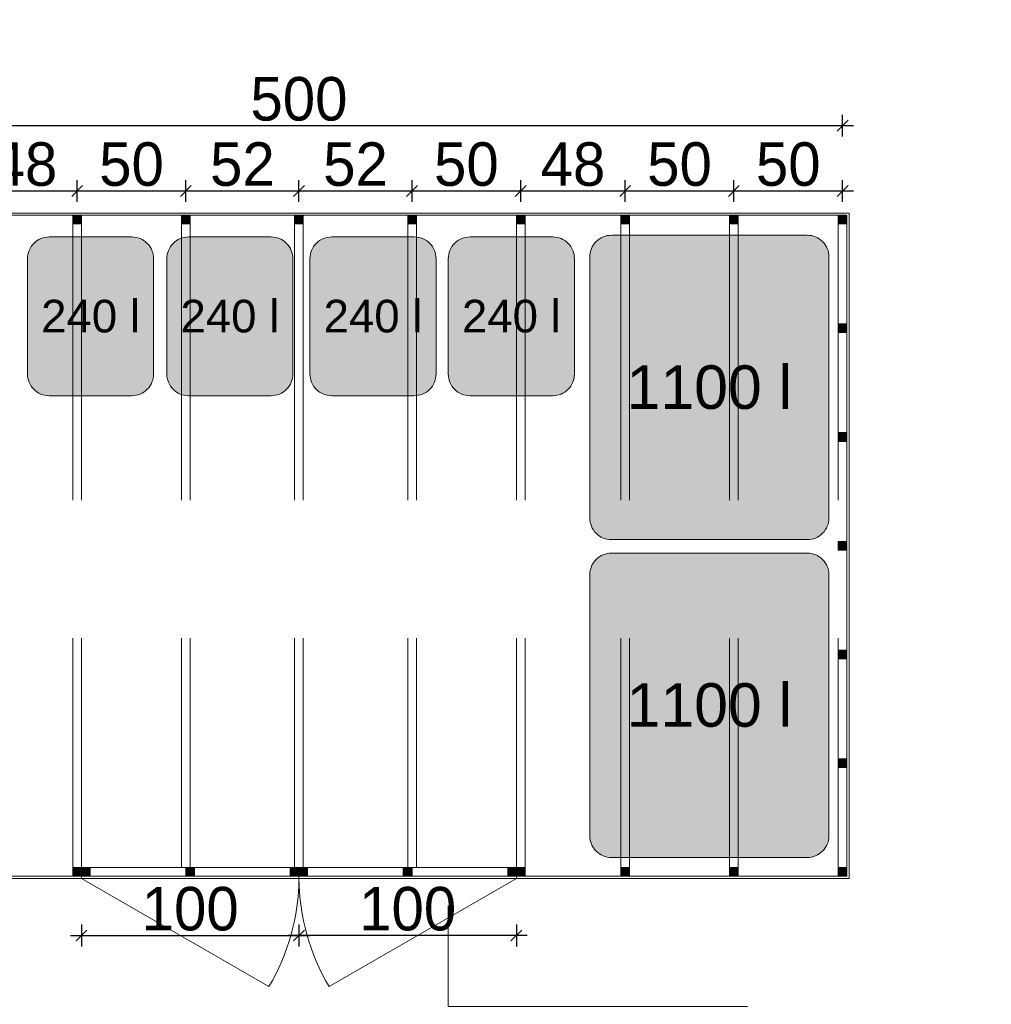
# Model space of a CAD drawing. Header units: millimetres. Extents: x 1962 to 3194, y -795 to -219.
# Tile 234 of 256: x 2738.73 to 2743.2, y -472.88 to -468.35. Entities that reach past the tile are written whole.
import ezdxf

# ---------------------------------------------------------------- set-up
doc = ezdxf.new("R2010")
doc.units = ezdxf.units.MM
doc.linetypes.add('HIDDEN', pattern=[9.524999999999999, 6.35, -3.175])
doc.linetypes.add('L_0_45', pattern=[0.5, 0.25, -0.25])
doc.layers.get('0').update_dxf_attribs({"lineweight": 5})
doc.layers.get('Defpoints').update_dxf_attribs({"lineweight": 9})
for name, color, linetype, lineweight in [('A_hidden', 137, 'HIDDEN', 9), ('A_strefy oddziaływania obiektów', 71, 'L_0_45', 9), ('A_wiata MGO', 197, 'Continuous', 9), ('A_widok', 142, 'Continuous', 9), ('A_wymiary detale', 82, 'Continuous', 9), ('A_wymiary kasetony elewacyjne', 64, 'Continuous', 9)]:
    doc.layers.add(name, color=color, linetype=linetype, lineweight=lineweight)
doc.styles.add('wymiary pzt', font='txt')
doc.dimstyles.new('wymiary detale', dxfattribs={"dimtxt": 0.2, "dimasz": 0.05, "dimexe": 0.05, "dimexo": 0, "dimgap": 0.02, "dimtad": 1, "dimdec": 0, "dimlfac": 100, "dimzin": 0, "dimtxsty": 'wymiary pzt', "dimblk": 'OBLIQUE', "dimcen": 0.1, "dimdle": 0.05, "dimadec": 1, "dimazin": 0, "dimtfac": 1, "dimtmove": 0, "dimatfit": 3, "dimfxl": 0, "dimarcsym": 0})

# ---------------------------------------------------------------- blocks, each defined once
blk = doc.blocks.new('zw$EA68')
at = {"layer": 'A_wiata MGO'}
h = blk.add_hatch(color=256, dxfattribs=at)
h.dxf.hatch_style = 1
h.paths.add_polyline_path([(-2.710960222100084, 1.284949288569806), (-2.747218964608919, 1.301840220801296), (-2.764109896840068, 1.265581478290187), (-2.727851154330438, 1.248690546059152)])
h = blk.add_hatch(color=255, dxfattribs=at)
h.dxf.hatch_style = 2
edge = h.paths.add_edge_path()
edge.add_line((-2.613458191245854, 1.148059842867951), (-1.525695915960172, 0.641331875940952))
edge.add_ellipse((-1.567923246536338, 0.5506850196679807), major_axis=(0.09064685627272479, -0.04222733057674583), ratio=1, start_angle=-1.0642793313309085e-09, end_angle=90.00000000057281, ccw=False)
edge.add_line((-1.47727639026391, 0.5084576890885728), (-1.857322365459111, -0.3073640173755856))
edge.add_ellipse((-1.947969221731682, -0.2651366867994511), major_axis=(0.09064685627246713, -0.04222733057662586), ratio=1, start_angle=-90.00000000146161, end_angle=5.177867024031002e-10, ccw=False)
edge.add_line((-1.990196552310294, -0.3557835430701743), (-3.077958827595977, 0.150944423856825))
edge.add_ellipse((-3.035731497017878, 0.2415912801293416), major_axis=(0.09064685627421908, -0.04222733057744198), ratio=1, start_angle=180.0000000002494, end_angle=269.9999999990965, ccw=False)
edge.add_line((-3.126378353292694, 0.2838186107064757), (-2.746332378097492, 1.099640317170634))
edge.add_ellipse((-2.655685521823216, 1.057412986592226), major_axis=(0.09064685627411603, -0.04222733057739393), ratio=1, start_angle=90.00000000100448, end_angle=179.9999999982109, ccw=False)
h = blk.add_hatch(color=256, dxfattribs=at)
h.dxf.hatch_style = 1
h.paths.add_polyline_path([(-2.257725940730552, 1.07381263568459), (-2.293984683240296, 1.090703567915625), (-2.310875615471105, 1.054444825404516), (-2.27461687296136, 1.037553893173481)])
h = blk.add_hatch(color=256, dxfattribs=at)
h.dxf.hatch_style = 1
h.paths.add_polyline_path([(-1.804491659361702, 0.862675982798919), (-1.840750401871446, 0.879566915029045), (-1.857641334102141, 0.8433081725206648), (-1.821382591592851, 0.8264172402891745)])
h = blk.add_hatch(color=256, dxfattribs=at)
h.dxf.hatch_style = 1
h.paths.add_polyline_path([(-2.975246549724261, 0.812347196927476), (-2.958355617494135, 0.848605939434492), (-2.922096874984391, 0.8317150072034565), (-2.938987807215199, 0.7954562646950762)])
h = blk.add_hatch(color=256, dxfattribs=at)
h.dxf.hatch_style = 1
h.paths.add_polyline_path([(-1.351257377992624, 0.6515393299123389), (-1.387516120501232, 0.6684302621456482), (-1.404407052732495, 0.6321715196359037), (-1.36814831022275, 0.6152805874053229)])
h = blk.add_hatch(color=255, dxfattribs=at)
h.dxf.hatch_style = 2
edge = h.paths.add_edge_path()
edge.add_line((-1.288491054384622, 0.5308313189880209), (-0.2007287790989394, 0.02410335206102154))
edge.add_ellipse((-0.2429561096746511, -0.06654350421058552), major_axis=(0.09064685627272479, -0.04222733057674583), ratio=1, start_angle=-1.7292904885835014e-09, end_angle=90.0000000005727, ccw=False)
edge.add_line((-0.1523092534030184, -0.1087708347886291), (-0.5323552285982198, -0.9245925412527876))
edge.add_ellipse((-0.6230020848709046, -0.8823652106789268), major_axis=(0.09064685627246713, -0.04222733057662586), ratio=1, start_angle=-90.00000000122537, end_angle=1.8912942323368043e-09, ccw=False)
edge.add_line((-0.6652294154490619, -0.97301206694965), (-1.752991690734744, -0.4662841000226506))
edge.add_ellipse((-1.710764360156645, -0.3756372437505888), major_axis=(0.09064685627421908, -0.04222733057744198), ratio=1, start_angle=180.0000000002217, end_angle=269.99999999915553, ccw=False)
edge.add_line((-1.801411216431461, -0.3334099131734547), (-1.42136524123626, 0.4824117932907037))
edge.add_ellipse((-1.330718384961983, 0.4401844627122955), major_axis=(0.09064685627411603, -0.04222733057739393), ratio=1, start_angle=90.00000000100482, end_angle=179.9999999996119, ccw=False)
h = blk.add_hatch(color=256, dxfattribs=at)
h.dxf.hatch_style = 1
h.paths.add_polyline_path([(-0.8980230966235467, 0.4404026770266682), (-0.9342818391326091, 0.4572936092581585), (-0.9511727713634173, 0.4210348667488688), (-0.9149140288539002, 0.4041439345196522)])
h = blk.add_hatch(color=256, dxfattribs=at)
h.dxf.hatch_style = 1
h.paths.add_polyline_path([(-3.186383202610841, 0.3591129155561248), (-3.169492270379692, 0.395371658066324), (-3.133233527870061, 0.3784807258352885), (-3.150124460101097, 0.3422219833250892)])
h = blk.add_hatch(color=256, dxfattribs=at)
h.dxf.hatch_style = 1
h.paths.add_polyline_path([(-0.4447888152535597, 0.2292660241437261), (-0.4810475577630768, 0.2461569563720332), (-0.4979384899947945, 0.2098982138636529), (-0.4616797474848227, 0.1930072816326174)])
h = blk.add_hatch(color=256, dxfattribs=at)
h.dxf.hatch_style = 1
h.paths.add_polyline_path([(-0.04470420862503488, -0.001238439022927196), (-0.02781327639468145, 0.03502030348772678), (0.008445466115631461, 0.01812937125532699), (-0.008445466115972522, -0.018129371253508)])
h = blk.add_hatch(color=256, dxfattribs=at)
h.dxf.hatch_style = 1
h.paths.add_polyline_path([(-3.37222568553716, -0.0398239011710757), (-3.38911661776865, -0.07608264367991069), (-3.352857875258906, -0.09297357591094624), (-3.335966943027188, -0.05671483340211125)])
h = blk.add_hatch(color=256, dxfattribs=at)
h.dxf.hatch_style = 1
h.paths.add_polyline_path([(-3.406007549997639, -0.1123413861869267), (-3.389116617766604, -0.0760826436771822), (-3.352857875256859, -0.09297357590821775), (-3.369748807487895, -0.1292323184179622)])
h = blk.add_hatch(color=256, dxfattribs=at)
h.dxf.hatch_style = 1
h.paths.add_polyline_path([(-0.2558408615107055, -0.454472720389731), (-0.2389499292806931, -0.4182139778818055), (-0.202691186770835, -0.435104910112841), (-0.2195821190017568, -0.4713636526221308)])
h = blk.add_hatch(color=256, dxfattribs=at)
h.dxf.hatch_style = 1
h.paths.add_polyline_path([(-3.608698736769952, -0.5474462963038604), (-3.591807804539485, -0.511187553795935), (-3.555549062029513, -0.5280784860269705), (-3.572439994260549, -0.5643372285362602)])
h = blk.add_hatch(color=255, dxfattribs=at)
h.dxf.hatch_style = 2
edge = h.paths.add_edge_path()
edge.add_line((-1.475927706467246, -1.202539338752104), (-1.315463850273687, -0.8580812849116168))
edge.add_ellipse((-1.224816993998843, -0.9003086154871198), major_axis=(0.04222733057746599, 0.0906468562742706), ratio=1, start_angle=-2.02817318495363e-10, end_angle=90.00000000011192, ccw=False)
edge.add_line((-1.18258966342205, -0.8096617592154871), (-0.7021613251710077, -1.033466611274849))
edge.add_ellipse((-0.7443886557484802, -1.124113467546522), major_axis=(0.04222733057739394, 0.09064685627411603), ratio=1, start_angle=269.9999999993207, end_angle=359.99999999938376, ccw=False)
edge.add_line((-0.6537417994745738, -1.16634079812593), (-0.8142056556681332, -1.510798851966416))
edge.add_ellipse((-0.9048525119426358, -1.46857152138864), major_axis=(0.04222733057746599, 0.0906468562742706), ratio=1, start_angle=180.0000000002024, end_angle=270.00000000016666, ccw=False)
edge.add_line((-0.9470798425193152, -1.559218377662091), (-1.427508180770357, -1.335413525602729))
edge.add_ellipse((-1.385280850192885, -1.244766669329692), major_axis=(0.04222733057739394, 0.09064685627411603), ratio=1, start_angle=89.99999999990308, end_angle=179.9999999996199, ccw=False)
h = blk.add_hatch(color=256, dxfattribs=at)
h.dxf.hatch_style = 1
h.paths.add_polyline_path([(-0.4669775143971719, -0.9077070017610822), (-0.4500865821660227, -0.871448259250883), (-0.4138278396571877, -0.8883391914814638), (-0.4307187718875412, -0.9245979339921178)])
h = blk.add_hatch(color=256, dxfattribs=at)
h.dxf.hatch_style = 1
h.paths.add_polyline_path([(-3.811389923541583, -0.9825512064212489), (-3.794498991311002, -0.9462924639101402), (-3.758240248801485, -0.9631833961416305), (-3.775131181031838, -0.9994421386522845)])
h = blk.add_hatch(color=256, dxfattribs=at)
h.dxf.hatch_style = 1
h.paths.add_polyline_path([(-3.811347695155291, -0.9824605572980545), (-3.79445676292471, -0.9462018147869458), (-3.758198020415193, -0.9630927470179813), (-3.775088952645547, -0.99935148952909)])
h = blk.add_hatch(color=256, dxfattribs=at)
h.dxf.hatch_style = 1
h.paths.add_polyline_path([(-3.811347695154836, -0.9824605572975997), (-3.828238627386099, -1.01871929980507), (-3.791979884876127, -1.035610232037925), (-3.775088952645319, -0.9993514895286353)])
h = blk.add_hatch(color=256, dxfattribs=at)
h.dxf.hatch_style = 1
h.paths.add_polyline_path([(-0.6697109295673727, -1.342902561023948), (-0.6528199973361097, -1.306643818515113), (-0.6165612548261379, -1.323534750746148), (-0.6334521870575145, -1.359793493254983)])
h = blk.add_hatch(color=255, dxfattribs=at)
h.dxf.hatch_style = 2
edge = h.paths.add_edge_path()
edge.add_line((-1.744611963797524, -1.779307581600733), (-1.584148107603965, -1.434849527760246))
edge.add_ellipse((-1.493501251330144, -1.477076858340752), major_axis=(0.04222733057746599, 0.0906468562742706), ratio=1, start_angle=5.405240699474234e-10, end_angle=89.99999999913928, ccw=False)
edge.add_line((-1.451273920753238, -1.386430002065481), (-0.9708455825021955, -1.610234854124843))
edge.add_ellipse((-1.013072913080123, -1.700881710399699), major_axis=(0.04222733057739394, 0.09064685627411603), ratio=1, start_angle=270.0000000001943, end_angle=359.99999999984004, ccw=False)
edge.add_line((-0.9224260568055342, -1.743109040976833), (-1.082889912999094, -2.08756709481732))
edge.add_ellipse((-1.173536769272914, -2.045339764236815), major_axis=(0.04222733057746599, 0.0906468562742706), ratio=1, start_angle=180.0000000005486, end_angle=269.99999999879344, ccw=False)
edge.add_line((-1.215764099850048, -2.135986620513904), (-1.69619243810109, -1.912181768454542))
edge.add_ellipse((-1.653965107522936, -1.821534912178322), major_axis=(0.04222733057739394, 0.09064685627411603), ratio=1, start_angle=90.00000000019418, end_angle=179.999999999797, ccw=False)
h = blk.add_hatch(color=256, dxfattribs=at)
h.dxf.hatch_style = 1
h.paths.add_polyline_path([(-4.014038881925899, -1.417565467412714), (-4.030929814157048, -1.453824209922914), (-3.994671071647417, -1.470715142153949), (-3.977780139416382, -1.43445639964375)])
h = blk.add_hatch(color=256, dxfattribs=at)
h.dxf.hatch_style = 1
h.paths.add_polyline_path([(-0.8808475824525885, -1.796136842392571), (-0.8639566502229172, -1.759878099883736), (-0.8276979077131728, -1.776769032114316), (-0.8445888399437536, -1.81302777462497)])
h = blk.add_hatch(color=256, dxfattribs=at)
h.dxf.hatch_style = 1
h.paths.add_polyline_path([(-4.216730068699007, -1.852670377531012), (-4.233621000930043, -1.888929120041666), (-4.197362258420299, -1.905820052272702), (-4.180471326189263, -1.869561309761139)])
h = blk.add_hatch(color=256, dxfattribs=at)
h.dxf.hatch_style = 1
h.paths.add_polyline_path([(-4.250511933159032, -1.925187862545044), (-4.233621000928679, -1.888929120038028), (-4.197362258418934, -1.905820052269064), (-4.214253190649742, -1.942078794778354)])
h = blk.add_hatch(color=255, dxfattribs=at)
h.dxf.hatch_style = 2
edge = h.paths.add_edge_path()
edge.add_line((-2.022544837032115, -2.375929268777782), (-1.862080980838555, -2.031471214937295))
edge.add_ellipse((-1.771434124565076, -2.073698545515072), major_axis=(0.04222733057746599, 0.0906468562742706), ratio=1, start_angle=5.995275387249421e-10, end_angle=89.99999999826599, ccw=False)
edge.add_line((-1.729206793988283, -1.983051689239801), (-1.24877845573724, -2.206856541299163))
edge.add_ellipse((-1.291005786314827, -2.297503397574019), major_axis=(0.04222733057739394, 0.09064685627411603), ratio=1, start_angle=-89.99999999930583, end_angle=7.611333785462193e-11, ccw=False)
edge.add_line((-1.200358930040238, -2.339730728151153), (-1.360822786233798, -2.68418878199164))
edge.add_ellipse((-1.451469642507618, -2.641961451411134), major_axis=(0.04222733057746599, 0.0906468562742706), ratio=1, start_angle=180.0000000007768, end_angle=269.99999999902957, ccw=False)
edge.add_line((-1.49369697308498, -2.732608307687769), (-1.974125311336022, -2.508803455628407))
edge.add_ellipse((-1.931897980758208, -2.418156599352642), major_axis=(0.04222733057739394, 0.09064685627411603), ratio=1, start_angle=89.99999999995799, end_angle=180.0000000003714, ccw=False)
h = blk.add_hatch(color=256, dxfattribs=at)
h.dxf.hatch_style = 1
h.paths.add_polyline_path([(-1.100387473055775, -2.26740984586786), (-1.083496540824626, -2.231151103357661), (-1.047237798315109, -2.248042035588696), (-1.064128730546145, -2.284300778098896)])
h = blk.add_hatch(color=255, dxfattribs=at)
h.dxf.hatch_style = 2
edge = h.paths.add_edge_path()
edge.add_line((-2.293050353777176, -2.956607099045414), (-2.132586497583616, -2.612149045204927))
edge.add_ellipse((-2.041939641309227, -2.654376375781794), major_axis=(0.04222733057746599, 0.0906468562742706), ratio=1, start_angle=-4.177991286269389e-11, end_angle=89.99999999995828, ccw=False)
edge.add_line((-1.999712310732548, -2.563729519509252), (-1.519283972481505, -2.787534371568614))
edge.add_ellipse((-1.561511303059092, -2.878181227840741), major_axis=(0.04222733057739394, 0.09064685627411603), ratio=1, start_angle=270.00000000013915, end_angle=359.9999999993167, ccw=False)
edge.add_line((-1.470864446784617, -2.920408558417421), (-1.631328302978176, -3.264866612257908))
edge.add_ellipse((-1.721975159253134, -3.22263928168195), major_axis=(0.04222733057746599, 0.0906468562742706), ratio=1, start_angle=180.0000000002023, end_angle=269.9999999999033, ccw=False)
edge.add_line((-1.764202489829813, -3.313286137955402), (-2.244630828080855, -3.089481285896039))
edge.add_ellipse((-2.202403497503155, -2.998834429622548), major_axis=(0.04222733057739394, 0.09064685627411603), ratio=1, start_angle=90.0000000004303, end_angle=179.999999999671, ccw=False)
h = blk.add_hatch(color=256, dxfattribs=at)
h.dxf.hatch_style = 1
h.paths.add_polyline_path([(-1.319969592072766, -2.738773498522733), (-1.303078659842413, -2.702514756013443), (-1.266819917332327, -2.719405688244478), (-1.283710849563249, -2.755664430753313)])
h = blk.add_hatch(color=256, dxfattribs=at)
h.dxf.hatch_style = 1
h.paths.add_polyline_path([(-1.531106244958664, -3.192007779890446), (-1.514215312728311, -3.155749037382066), (-1.47795657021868, -3.172639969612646), (-1.494847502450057, -3.2088987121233)])
at = {"layer": 'A_wymiary kasetony elewacyjne'}
h = blk.add_hatch(dxfattribs=at)
h.set_pattern_fill('ANGLE', color=256, angle=65.02180580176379)
h.set_pattern_definition([(65.02180580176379, (-725.6442375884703, -2687.458769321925), (6.33168291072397, -2.949579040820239), [5.08, -1.905]), (335.0218058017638, (-725.6442375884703, -2687.458769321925), (-2.949579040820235, -6.331682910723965), [5.079999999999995, -1.904999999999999])])
h.paths.add_polyline_path([(-3.713831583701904, -0.2969717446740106), (-4.529653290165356, 0.08307423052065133, -0.4142135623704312), (-4.578072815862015, 0.2159484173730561), (-4.071344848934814, 1.303710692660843, -0.414213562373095), (-3.938470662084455, 1.352130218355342), (-3.122648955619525, 0.9720842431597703, -0.4142135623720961), (-3.074229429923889, 0.8392100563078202), (-3.580957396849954, -0.2485522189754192, -0.4142135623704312)])
at = {"layer": 'A_hidden', "ltscale": 0.2}
for p, q in [((-0.04470420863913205, -0.001238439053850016), (-2.727851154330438, 1.248690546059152)), ((-0.2389499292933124, -0.4182139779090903), (-2.922096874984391, 0.8317150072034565)), ((-0.2558408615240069, -0.4544727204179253), (-2.938987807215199, 0.7954562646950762)), ((-0.4500865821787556, -0.8714482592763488), (-3.133233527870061, 0.3784807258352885)), ((-0.4669775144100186, -0.9077070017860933), (-3.150124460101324, 0.3422219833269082)), ((-0.6528199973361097, -1.306643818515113), (-3.335966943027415, -0.05671483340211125)), ((-0.6697109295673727, -1.342902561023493), (-3.352857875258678, -0.09297357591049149)), ((-0.8639566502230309, -1.759878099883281), (-3.547103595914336, -0.5099491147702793)), ((-0.880847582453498, -1.796136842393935), (-3.563994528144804, -0.5462078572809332)), ((-1.083496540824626, -2.231151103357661), (-3.766643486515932, -0.9812221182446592)), ((-1.100387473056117, -2.267409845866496), (-3.783534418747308, -1.017480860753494)), ((-1.319969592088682, -2.738773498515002), (-4.003116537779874, -1.488844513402)), ((-1.303078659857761, -2.702514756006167), (-3.986225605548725, -1.452585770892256)), ((-1.531106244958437, -3.192007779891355), (-4.214253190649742, -1.942078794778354)), ((-1.514215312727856, -3.155749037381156), (-4.197362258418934, -1.905820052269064))]:
    blk.add_line(p, q, dxfattribs=at)
at = {"layer": 'A_strefy oddziaływania obiektów', "color": 7, "ltscale": 5}
blk.add_lwpolyline([(-12.14667874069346, 5.658462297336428, -0.4142135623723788), (1.140739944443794, 10.50041486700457), (4.222733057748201, 9.064685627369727, -0.414213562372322), (9.064685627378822, -4.222733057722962), (6.953319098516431, -8.755075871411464, -0.4142135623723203), (-6.334099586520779, -13.59702844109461), (-9.416092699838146, -12.16129920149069, -0.4142135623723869), (-14.25804526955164, 1.12611948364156)], format="xyb", close=True, dxfattribs=at)
at = {"layer": 'A_wiata MGO', "linetype": 'HIDDEN'}
for p, q in [((-3.398181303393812, -0.07185991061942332), (-4.212989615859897, -0.6428570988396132)), ((-4.242685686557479, -1.884706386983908), (-4.329779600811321, -0.893563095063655))]:
    blk.add_line(p, q, dxfattribs=at)
at = {"layer": 'A_wiata MGO'}
for p, q in [((-3.389116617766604, -0.0760826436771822), (-3.398181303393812, -0.07185991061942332)), ((-3.369748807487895, -0.1292323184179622), (-3.758240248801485, -0.9631833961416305)), ((-3.378152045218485, -0.147271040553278), (-3.758198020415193, -0.9630927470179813)), ((-3.811389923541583, -0.9825512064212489), (-3.820454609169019, -0.97832847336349)), ((-3.811347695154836, -0.9824605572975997), (-3.820412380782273, -0.9782378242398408)), ((-4.180471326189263, -1.869561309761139), (-3.791979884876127, -1.035610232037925)), ((-4.233621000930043, -1.888929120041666), (-4.242685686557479, -1.884706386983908))]:
    blk.add_line(p, q, dxfattribs=at)
for points in [[(-2.114970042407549, -4.563759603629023), (0.02173288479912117, 0.02297132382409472), (-2.752060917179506, 1.315127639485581), (-4.888763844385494, -3.271603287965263)], [(-2.119811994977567, -4.550472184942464), (0.008445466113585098, 0.0181293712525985), (-2.747218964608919, 1.301840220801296), (-4.875476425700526, -3.266761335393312)], [(-2.710960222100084, 1.284949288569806), (-2.747218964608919, 1.301840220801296), (-2.764109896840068, 1.265581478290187), (-2.727851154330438, 1.248690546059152)], [(-2.257725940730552, 1.07381263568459), (-2.293984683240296, 1.090703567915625), (-2.310875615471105, 1.054444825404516), (-2.27461687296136, 1.037553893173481)], [(-1.804491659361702, 0.862675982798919), (-1.840750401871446, 0.879566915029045), (-1.857641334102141, 0.8433081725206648), (-1.821382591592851, 0.8264172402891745)], [(-2.975246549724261, 0.812347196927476), (-2.958355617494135, 0.848605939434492), (-2.922096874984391, 0.8317150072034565), (-2.938987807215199, 0.7954562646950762)], [(-1.351257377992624, 0.6515393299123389), (-1.387516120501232, 0.6684302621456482), (-1.404407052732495, 0.6321715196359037), (-1.36814831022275, 0.6152805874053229)], [(-0.8980230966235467, 0.4404026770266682), (-0.9342818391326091, 0.4572936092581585), (-0.9511727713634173, 0.4210348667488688), (-0.9149140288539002, 0.4041439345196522)], [(-3.186383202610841, 0.3591129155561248), (-3.169492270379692, 0.395371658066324), (-3.133233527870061, 0.3784807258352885), (-3.150124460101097, 0.3422219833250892)], [(-0.4447888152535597, 0.2292660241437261), (-0.4810475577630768, 0.2461569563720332), (-0.4979384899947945, 0.2098982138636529), (-0.4616797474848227, 0.1930072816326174)], [(-0.04470420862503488, -0.001238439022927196), (-0.02781327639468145, 0.03502030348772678), (0.008445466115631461, 0.01812937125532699), (-0.008445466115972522, -0.018129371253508)], [(-3.37222568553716, -0.0398239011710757), (-3.38911661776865, -0.07608264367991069), (-3.352857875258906, -0.09297357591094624), (-3.335966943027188, -0.05671483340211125)], [(-3.406007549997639, -0.1123413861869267), (-3.389116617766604, -0.0760826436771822), (-3.352857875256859, -0.09297357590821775), (-3.369748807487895, -0.1292323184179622)], [(-0.2558408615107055, -0.454472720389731), (-0.2389499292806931, -0.4182139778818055), (-0.202691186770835, -0.435104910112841), (-0.2195821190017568, -0.4713636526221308)], [(-3.608698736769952, -0.5474462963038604), (-3.591807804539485, -0.511187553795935), (-3.555549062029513, -0.5280784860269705), (-3.572439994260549, -0.5643372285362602)], [(-0.4669775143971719, -0.9077070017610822), (-0.4500865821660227, -0.871448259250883), (-0.4138278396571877, -0.8883391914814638), (-0.4307187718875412, -0.9245979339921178)], [(-3.811389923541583, -0.9825512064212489), (-3.794498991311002, -0.9462924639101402), (-3.758240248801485, -0.9631833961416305), (-3.775131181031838, -0.9994421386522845)], [(-3.811347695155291, -0.9824605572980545), (-3.79445676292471, -0.9462018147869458), (-3.758198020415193, -0.9630927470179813), (-3.775088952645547, -0.99935148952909)], [(-3.811347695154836, -0.9824605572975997), (-3.828238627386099, -1.01871929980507), (-3.791979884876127, -1.035610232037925), (-3.775088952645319, -0.9993514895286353)], [(-0.6697109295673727, -1.342902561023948), (-0.6528199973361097, -1.306643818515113), (-0.6165612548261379, -1.323534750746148), (-0.6334521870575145, -1.359793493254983)], [(-4.014038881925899, -1.417565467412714), (-4.030929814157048, -1.453824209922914), (-3.994671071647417, -1.470715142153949), (-3.977780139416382, -1.43445639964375)], [(-0.8808475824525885, -1.796136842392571), (-0.8639566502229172, -1.759878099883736), (-0.8276979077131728, -1.776769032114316), (-0.8445888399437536, -1.81302777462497)], [(-4.216730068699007, -1.852670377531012), (-4.233621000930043, -1.888929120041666), (-4.197362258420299, -1.905820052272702), (-4.180471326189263, -1.869561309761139)], [(-4.250511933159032, -1.925187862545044), (-4.233621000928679, -1.888929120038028), (-4.197362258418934, -1.905820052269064), (-4.214253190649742, -1.942078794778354)], [(-1.100387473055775, -2.26740984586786), (-1.083496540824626, -2.231151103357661), (-1.047237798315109, -2.248042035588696), (-1.064128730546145, -2.284300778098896)], [(-1.319969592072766, -2.738773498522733), (-1.303078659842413, -2.702514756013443), (-1.266819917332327, -2.719405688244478), (-1.283710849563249, -2.755664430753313)], [(-1.531106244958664, -3.192007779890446), (-1.514215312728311, -3.155749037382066), (-1.47795657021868, -3.172639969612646), (-1.494847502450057, -3.2088987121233)]]:
    blk.add_lwpolyline(points, close=True, dxfattribs=at)
for points in [[(-2.613458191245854, 1.148059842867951), (-1.525695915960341, 0.6413318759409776, -0.4142135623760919), (-1.47727639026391, 0.5084576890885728), (-1.85732236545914, -0.307364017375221, -0.4142135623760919), (-1.990196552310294, -0.3557835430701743), (-3.077958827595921, 0.1509444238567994, -0.414213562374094), (-3.126378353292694, 0.2838186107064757), (-2.746332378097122, 1.099640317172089, -0.414213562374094)], [(-1.288491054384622, 0.5308313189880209), (-0.2007287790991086, 0.02410335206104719, -0.4142135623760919), (-0.1523092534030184, -0.1087708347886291), (-0.5323552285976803, -0.924592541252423, -0.4142135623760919), (-0.6652294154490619, -0.97301206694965), (-1.752991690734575, -0.466284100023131, -0.414213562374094), (-1.801411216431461, -0.3334099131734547), (-1.42136524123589, 0.4824117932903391, -0.414213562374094)], [(-1.475927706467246, -1.202539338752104), (-1.31546385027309, -0.8580812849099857, -0.414213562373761), (-1.18258966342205, -0.8096617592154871), (-0.7021613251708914, -1.033466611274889, -0.414213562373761), (-0.6537417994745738, -1.16634079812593), (-0.8142056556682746, -1.510798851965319, -0.414213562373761), (-0.9470798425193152, -1.559218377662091), (-1.427508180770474, -1.335413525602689, -0.414213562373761)], [(-1.744611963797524, -1.779307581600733), (-1.584148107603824, -1.434849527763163, -0.414213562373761), (-1.451273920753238, -1.386430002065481), (-0.9708455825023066, -1.610234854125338, -0.414213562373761), (-0.9224260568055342, -1.743109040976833), (-1.08288991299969, -2.087567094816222, -0.414213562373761), (-1.215764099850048, -2.135986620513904), (-1.696192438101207, -1.912181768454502, -0.414213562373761)], [(-2.022544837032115, -2.375929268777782), (-1.862080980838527, -2.031471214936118, -0.414213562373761), (-1.729206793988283, -1.983051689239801), (-1.248778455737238, -2.206856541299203, -0.414213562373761), (-1.200358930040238, -2.339730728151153), (-1.360822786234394, -2.684188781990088, -0.414213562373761), (-1.49369697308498, -2.732608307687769), (-1.974125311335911, -2.508803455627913, -0.414213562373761)], [(-2.293050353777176, -2.956607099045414), (-2.132586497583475, -2.61214904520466, -0.414213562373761), (-1.999712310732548, -2.563729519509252), (-1.519283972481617, -2.787534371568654, -0.414213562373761), (-1.470864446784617, -2.920408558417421), (-1.631328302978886, -3.264866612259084, -0.414213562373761), (-1.764202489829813, -3.313286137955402), (-2.244630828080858, -3.089481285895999, -0.414213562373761)]]:
    blk.add_lwpolyline(points, format="xyb", close=True, dxfattribs=at)
at = {"layer": 'A_wiata MGO', "linetype": 'HIDDEN'}
for centre, start, end in [((-3.38911661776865, -0.07608264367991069), 214.525603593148, 244.4488384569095), ((-4.233621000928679, -1.888929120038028), 65.59477314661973, 95.51800801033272)]:
    blk.add_arc(centre, 1.000000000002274, start, end, dxfattribs=at)
blk = doc.blocks.new('_Oblique')
at = {"color": 0, "linetype": 'ByBlock', "lineweight": -2}
blk.add_line((-0.5, -0.5), (0.5, 0.5), dxfattribs=at)
blk = doc.blocks.new('*D1179')
at = {"layer": 'A_wymiary detale', "color": 0, "lineweight": -2}
for p, q in [((2737.517079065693, -468.8862453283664), (2737.517079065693, -468.7862453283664)), ((2742.517079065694, -468.8862453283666), (2742.517079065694, -468.7862453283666)), ((2737.467079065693, -468.8362453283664), (2742.567079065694, -468.8362453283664))]:
    blk.add_line(p, q, dxfattribs=at)
at = {"layer": 'Defpoints', "color": 0}
for p in [(2742.517079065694, -468.8362453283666), (2737.517079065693, -469.2480758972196), (2742.517079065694, -469.2480758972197)]:
    blk.add_point(p, dxfattribs=at)
at = {"layer": 'A_wymiary detale', "color": 0, "lineweight": -2, "xscale": 0.05, "yscale": 0.05, "zscale": 0.05}
for p, rotation in [((2737.517079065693, -468.8362453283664), 179.999999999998), ((2742.517079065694, -468.8362453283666), 359.9999999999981)]:
    blk.add_blockref('_Oblique', p, dxfattribs=dict(at, rotation=rotation))
at = {"layer": 'A_wymiary detale', "color": 0, "insert": (2740.017079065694, -468.7141820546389), "char_height": 0.2, "attachment_point": 5, "style": 'wymiary pzt'}
blk.add_mtext('500', dxfattribs=at)
blk = doc.blocks.new('*D1182')
at = {"layer": 'A_wymiary detale', "color": 0, "lineweight": -2}
for p, q in [((2738.517079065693, -469.1863749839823), (2738.517079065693, -469.0863749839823)), ((2738.997079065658, -469.1863749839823), (2738.997079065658, -469.0863749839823)), ((2738.467079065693, -469.1363749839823), (2739.047079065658, -469.1363749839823))]:
    blk.add_line(p, q, dxfattribs=at)
at = {"layer": 'Defpoints', "color": 0}
for p in [(2738.997079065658, -469.1363749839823), (2738.517079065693, -469.2480758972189), (2738.997079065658, -469.2480758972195)]:
    blk.add_point(p, dxfattribs=at)
at = {"layer": 'A_wymiary detale', "color": 0, "lineweight": -2, "xscale": 0.05, "yscale": 0.05, "zscale": 0.05, "rotation": 180}
blk.add_blockref('_Oblique', (2738.517079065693, -469.1363749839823), dxfattribs=at)
at = {"layer": 'A_wymiary detale', "color": 0, "lineweight": -2, "xscale": 0.05, "yscale": 0.05, "zscale": 0.05}
blk.add_blockref('_Oblique', (2738.997079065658, -469.1363749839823), dxfattribs=at)
at = {"layer": 'A_wymiary detale', "color": 0, "insert": (2738.757079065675, -469.0143117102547), "char_height": 0.2, "attachment_point": 5, "style": 'wymiary pzt'}
blk.add_mtext('48', dxfattribs=at)
blk = doc.blocks.new('*D1183')
at = {"layer": 'A_wymiary detale', "color": 0, "lineweight": -2}
for p, q in [((2738.997079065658, -469.1863749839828), (2738.997079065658, -469.0863749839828)), ((2739.497079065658, -469.1863749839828), (2739.497079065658, -469.0863749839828)), ((2738.947079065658, -469.1363749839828), (2739.547079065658, -469.1363749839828))]:
    blk.add_line(p, q, dxfattribs=at)
at = {"layer": 'Defpoints', "color": 0}
for p in [(2739.497079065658, -469.1363749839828), (2738.997079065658, -469.2480758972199), (2739.497079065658, -469.2480758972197)]:
    blk.add_point(p, dxfattribs=at)
at = {"layer": 'A_wymiary detale', "color": 0, "lineweight": -2, "xscale": 0.05, "yscale": 0.05, "zscale": 0.05, "rotation": 180}
blk.add_blockref('_Oblique', (2738.997079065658, -469.1363749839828), dxfattribs=at)
at = {"layer": 'A_wymiary detale', "color": 0, "lineweight": -2, "xscale": 0.05, "yscale": 0.05, "zscale": 0.05}
blk.add_blockref('_Oblique', (2739.497079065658, -469.1363749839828), dxfattribs=at)
at = {"layer": 'A_wymiary detale', "color": 0, "insert": (2739.247079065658, -469.0143117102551), "char_height": 0.2, "attachment_point": 5, "style": 'wymiary pzt'}
blk.add_mtext('50', dxfattribs=at)
blk = doc.blocks.new('*D1184')
at = {"layer": 'A_wymiary detale', "color": 0, "lineweight": -2}
for p, q in [((2739.497079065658, -469.1863749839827), (2739.497079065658, -469.0863749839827)), ((2740.017079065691, -469.1863749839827), (2740.017079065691, -469.0863749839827)), ((2739.447079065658, -469.1363749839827), (2740.067079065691, -469.1363749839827))]:
    blk.add_line(p, q, dxfattribs=at)
at = {"layer": 'Defpoints', "color": 0}
for p in [(2740.017079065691, -469.1363749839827), (2739.497079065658, -469.2480758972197), (2740.017079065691, -469.2480758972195)]:
    blk.add_point(p, dxfattribs=at)
at = {"layer": 'A_wymiary detale', "color": 0, "lineweight": -2, "xscale": 0.05, "yscale": 0.05, "zscale": 0.05, "rotation": 180}
blk.add_blockref('_Oblique', (2739.497079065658, -469.1363749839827), dxfattribs=at)
at = {"layer": 'A_wymiary detale', "color": 0, "lineweight": -2, "xscale": 0.05, "yscale": 0.05, "zscale": 0.05}
blk.add_blockref('_Oblique', (2740.017079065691, -469.1363749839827), dxfattribs=at)
at = {"layer": 'A_wymiary detale', "color": 0, "insert": (2739.757079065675, -469.0143117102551), "char_height": 0.2, "attachment_point": 5, "style": 'wymiary pzt'}
blk.add_mtext('52', dxfattribs=at)
blk = doc.blocks.new('*D1185')
at = {"layer": 'A_wymiary detale', "color": 0, "lineweight": -2}
for p, q in [((2740.017079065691, -469.1863749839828), (2740.017079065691, -469.0863749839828)), ((2740.536979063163, -469.1863749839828), (2740.536979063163, -469.0863749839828)), ((2739.967079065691, -469.1363749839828), (2740.586979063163, -469.1363749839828))]:
    blk.add_line(p, q, dxfattribs=at)
at = {"layer": 'Defpoints', "color": 0}
for p in [(2740.536979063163, -469.1363749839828), (2740.017079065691, -469.2480758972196), (2740.536979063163, -469.2480758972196)]:
    blk.add_point(p, dxfattribs=at)
at = {"layer": 'A_wymiary detale', "color": 0, "lineweight": -2, "xscale": 0.05, "yscale": 0.05, "zscale": 0.05, "rotation": 180}
blk.add_blockref('_Oblique', (2740.017079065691, -469.1363749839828), dxfattribs=at)
at = {"layer": 'A_wymiary detale', "color": 0, "lineweight": -2, "xscale": 0.05, "yscale": 0.05, "zscale": 0.05}
blk.add_blockref('_Oblique', (2740.536979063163, -469.1363749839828), dxfattribs=at)
at = {"layer": 'A_wymiary detale', "color": 0, "insert": (2740.277029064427, -469.0143117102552), "char_height": 0.2, "attachment_point": 5, "style": 'wymiary pzt'}
blk.add_mtext('52', dxfattribs=at)
blk = doc.blocks.new('*D1186')
at = {"layer": 'A_wymiary detale', "color": 0, "lineweight": -2}
for p, q in [((2740.536979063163, -469.1863749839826), (2740.536979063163, -469.0863749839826)), ((2741.036979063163, -469.1863749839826), (2741.036979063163, -469.0863749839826)), ((2740.486979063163, -469.1363749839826), (2741.086979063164, -469.1363749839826))]:
    blk.add_line(p, q, dxfattribs=at)
at = {"layer": 'Defpoints', "color": 0}
for p in [(2741.036979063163, -469.1363749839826), (2740.536979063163, -469.2480758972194), (2741.036979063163, -469.2480758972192)]:
    blk.add_point(p, dxfattribs=at)
at = {"layer": 'A_wymiary detale', "color": 0, "lineweight": -2, "xscale": 0.05, "yscale": 0.05, "zscale": 0.05, "rotation": 180}
blk.add_blockref('_Oblique', (2740.536979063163, -469.1363749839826), dxfattribs=at)
at = {"layer": 'A_wymiary detale', "color": 0, "lineweight": -2, "xscale": 0.05, "yscale": 0.05, "zscale": 0.05}
blk.add_blockref('_Oblique', (2741.036979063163, -469.1363749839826), dxfattribs=at)
at = {"layer": 'A_wymiary detale', "color": 0, "insert": (2740.786979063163, -469.014311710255), "char_height": 0.2, "attachment_point": 5, "style": 'wymiary pzt'}
blk.add_mtext('50', dxfattribs=at)
blk = doc.blocks.new('*D1187')
at = {"layer": 'A_wymiary detale', "color": 0, "lineweight": -2}
for p, q in [((2741.036979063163, -469.1863749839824), (2741.036979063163, -469.0863749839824)), ((2741.517079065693, -469.1863749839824), (2741.517079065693, -469.0863749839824)), ((2740.986979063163, -469.1363749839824), (2741.567079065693, -469.1363749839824))]:
    blk.add_line(p, q, dxfattribs=at)
at = {"layer": 'Defpoints', "color": 0}
for p in [(2741.517079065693, -469.1363749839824), (2741.036979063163, -469.2480758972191), (2741.517079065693, -469.2480758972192)]:
    blk.add_point(p, dxfattribs=at)
at = {"layer": 'A_wymiary detale', "color": 0, "lineweight": -2, "xscale": 0.05, "yscale": 0.05, "zscale": 0.05, "rotation": 180}
blk.add_blockref('_Oblique', (2741.036979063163, -469.1363749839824), dxfattribs=at)
at = {"layer": 'A_wymiary detale', "color": 0, "lineweight": -2, "xscale": 0.05, "yscale": 0.05, "zscale": 0.05}
blk.add_blockref('_Oblique', (2741.517079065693, -469.1363749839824), dxfattribs=at)
at = {"layer": 'A_wymiary detale', "color": 0, "insert": (2741.277029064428, -469.0143117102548), "char_height": 0.2, "attachment_point": 5, "style": 'wymiary pzt'}
blk.add_mtext('48', dxfattribs=at)
blk = doc.blocks.new('*D1188')
at = {"layer": 'A_wymiary detale', "color": 0, "lineweight": -2}
for p, q in [((2741.517079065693, -469.1863749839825), (2741.517079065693, -469.0863749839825)), ((2742.017079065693, -469.1863749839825), (2742.017079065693, -469.0863749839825)), ((2741.467079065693, -469.1363749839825), (2742.067079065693, -469.1363749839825))]:
    blk.add_line(p, q, dxfattribs=at)
at = {"layer": 'Defpoints', "color": 0}
for p in [(2742.017079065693, -469.1363749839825), (2741.517079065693, -469.2480758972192), (2742.017079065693, -469.2480758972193)]:
    blk.add_point(p, dxfattribs=at)
at = {"layer": 'A_wymiary detale', "color": 0, "lineweight": -2, "xscale": 0.05, "yscale": 0.05, "zscale": 0.05, "rotation": 180}
blk.add_blockref('_Oblique', (2741.517079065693, -469.1363749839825), dxfattribs=at)
at = {"layer": 'A_wymiary detale', "color": 0, "lineweight": -2, "xscale": 0.05, "yscale": 0.05, "zscale": 0.05}
blk.add_blockref('_Oblique', (2742.017079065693, -469.1363749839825), dxfattribs=at)
at = {"layer": 'A_wymiary detale', "color": 0, "insert": (2741.767079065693, -469.0143117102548), "char_height": 0.2, "attachment_point": 5, "style": 'wymiary pzt'}
blk.add_mtext('50', dxfattribs=at)
blk = doc.blocks.new('*D1189')
at = {"layer": 'A_wymiary detale', "color": 0, "lineweight": -2}
for p, q in [((2742.017079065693, -469.1863749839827), (2742.017079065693, -469.0863749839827)), ((2742.517079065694, -469.1863749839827), (2742.517079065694, -469.0863749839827)), ((2741.967079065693, -469.1363749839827), (2742.567079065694, -469.1363749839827))]:
    blk.add_line(p, q, dxfattribs=at)
at = {"layer": 'Defpoints', "color": 0}
for p in [(2742.517079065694, -469.1363749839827), (2742.017079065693, -469.2480758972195), (2742.517079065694, -469.2480758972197)]:
    blk.add_point(p, dxfattribs=at)
at = {"layer": 'A_wymiary detale', "color": 0, "lineweight": -2, "xscale": 0.05, "yscale": 0.05, "zscale": 0.05, "rotation": 180}
blk.add_blockref('_Oblique', (2742.017079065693, -469.1363749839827), dxfattribs=at)
at = {"layer": 'A_wymiary detale', "color": 0, "lineweight": -2, "xscale": 0.05, "yscale": 0.05, "zscale": 0.05}
blk.add_blockref('_Oblique', (2742.517079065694, -469.1363749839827), dxfattribs=at)
at = {"layer": 'A_wymiary detale', "color": 0, "insert": (2742.267079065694, -469.0143117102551), "char_height": 0.2, "attachment_point": 5, "style": 'wymiary pzt'}
blk.add_mtext('50', dxfattribs=at)
blk = doc.blocks.new('*D1190')
at = {"layer": 'A_wymiary detale', "color": 0, "lineweight": -2}
for p, q in [((2739.017079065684, -472.5107183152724), (2739.017079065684, -472.6107183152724)), ((2740.01702906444, -472.5107183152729), (2740.01702906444, -472.6107183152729)), ((2738.967079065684, -472.5607183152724), (2740.06702906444, -472.5607183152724))]:
    blk.add_line(p, q, dxfattribs=at)
at = {"layer": 'Defpoints', "color": 0}
for p in [(2739.017079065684, -472.298075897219), (2740.01702906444, -472.2980758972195), (2740.01702906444, -472.5607183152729)]:
    blk.add_point(p, dxfattribs=at)
at = {"layer": 'A_wymiary detale', "color": 0, "lineweight": -2, "xscale": 0.05, "yscale": 0.05, "zscale": 0.05}
for p, rotation in [((2739.017079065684, -472.5607183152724), 179.9999999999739), ((2740.01702906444, -472.5607183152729), 359.999999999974)]:
    blk.add_blockref('_Oblique', p, dxfattribs=dict(at, rotation=rotation))
at = {"layer": 'A_wymiary detale', "color": 0, "insert": (2739.517054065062, -472.438655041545), "char_height": 0.2, "attachment_point": 5, "style": 'wymiary pzt'}
blk.add_mtext('100', dxfattribs=at)
blk = doc.blocks.new('*D1191')
at = {"layer": 'A_wymiary detale', "color": 0, "lineweight": -2}
for p, q in [((2740.01702906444, -472.5107183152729), (2740.01702906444, -472.6107183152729)), ((2741.016979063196, -472.5107183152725), (2741.016979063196, -472.6107183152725)), ((2741.066979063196, -472.5607183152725), (2739.96702906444, -472.5607183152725))]:
    blk.add_line(p, q, dxfattribs=at)
at = {"layer": 'Defpoints', "color": 0}
for p in [(2740.01702906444, -472.2980758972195), (2741.016979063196, -472.2980758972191), (2740.01702906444, -472.5607183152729)]:
    blk.add_point(p, dxfattribs=at)
at = {"layer": 'A_wymiary detale', "color": 0, "lineweight": -2, "xscale": 0.05, "yscale": 0.05, "zscale": 0.05}
for p, rotation in [((2740.01702906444, -472.5607183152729), 180.0000000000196), ((2741.016979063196, -472.5607183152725), 1.954230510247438e-11)]:
    blk.add_blockref('_Oblique', p, dxfattribs=dict(at, rotation=rotation))
at = {"layer": 'A_wymiary detale', "color": 0, "insert": (2740.517004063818, -472.4386550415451), "char_height": 0.2, "attachment_point": 5, "style": 'wymiary pzt'}
blk.add_mtext('100', dxfattribs=at)

msp = doc.modelspace()

# ---------------------------------------------------------------- block references
at = {"layer": 'A_widok', "xscale": -1, "rotation": 245.0218058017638}
msp.add_blockref('zw$EA68', (2742.517079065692, -469.2480758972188), dxfattribs=at)

# ---------------------------------------------------------------- texts
at = {"layer": 'A_wymiary detale', "width": 0.8769320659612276, "attachment_point": 5, "style": 'wymiary pzt'}
for s, insert, char_height in [('{\\fArial|b0|i0|c238|p34;240 l}', (2739.058713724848, -469.7131577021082), 0.15), ('{\\fArial|b0|i0|c238|p34;240 l}', (2739.69930718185, -469.7131577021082), 0.15), ('{\\fArial|b0|i0|c238|p34;240 l}', (2740.357489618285, -469.7131577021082), 0.15), ('{\\fArial|b0|i0|c238|p34;240 l}', (2740.993770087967, -469.7131577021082), 0.15), ('{\\fArial|b0|i0|c238|p34;1100 l}', (2741.904165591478, -470.0402084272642), 0.2), ('{\\fArial|b0|i0|c238|p34;1100 l}', (2741.904165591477, -471.501888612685), 0.2)]:
    msp.add_mtext(s, dxfattribs=dict(at, insert=insert, char_height=char_height))

# ---------------------------------------------------------------- dimensions: what is measured, and where the dimension line sits
at = {"layer": 'A_wymiary detale'}
for p1, p2, distance, picture, middle in [((2737.517079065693, -469.2480758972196), (2742.517079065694, -469.2480758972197), 0.41183056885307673, '*D1179', (2740.017079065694, -468.7141820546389)), ((2739.017079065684, -472.298075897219), (2740.01702906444, -472.2980758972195), -0.2626424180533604, '*D1190', (2739.517054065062, -472.438655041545)), ((2741.016979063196, -472.2980758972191), (2740.01702906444, -472.2980758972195), 0.26264241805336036, '*D1191', (2740.517004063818, -472.4386550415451))]:
    dim = msp.add_aligned_dim(p1=p1, p2=p2, distance=distance, dimstyle='wymiary detale', dxfattribs=at)
    dim.commit()
    dim.dimension.update_dxf_attribs({"geometry": picture, "text_midpoint": middle})
for base, p1, p2, picture, middle in [((2738.997079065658, -469.1363749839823), (2738.517079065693, -469.2480758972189), (2738.997079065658, -469.2480758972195), '*D1182', (2738.757079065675, -469.0143117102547)), ((2739.497079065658, -469.1363749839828), (2738.997079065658, -469.2480758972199), (2739.497079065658, -469.2480758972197), '*D1183', (2739.247079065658, -469.0143117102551)), ((2740.017079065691, -469.1363749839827), (2739.497079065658, -469.2480758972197), (2740.017079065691, -469.2480758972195), '*D1184', (2739.757079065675, -469.0143117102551)), ((2740.536979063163, -469.1363749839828), (2740.017079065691, -469.2480758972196), (2740.536979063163, -469.2480758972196), '*D1185', (2740.277029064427, -469.0143117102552)), ((2741.036979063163, -469.1363749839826), (2740.536979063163, -469.2480758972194), (2741.036979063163, -469.2480758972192), '*D1186', (2740.786979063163, -469.014311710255)), ((2741.517079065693, -469.1363749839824), (2741.036979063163, -469.2480758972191), (2741.517079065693, -469.2480758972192), '*D1187', (2741.277029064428, -469.0143117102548)), ((2742.017079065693, -469.1363749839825), (2741.517079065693, -469.2480758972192), (2742.017079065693, -469.2480758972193), '*D1188', (2741.767079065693, -469.0143117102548)), ((2742.517079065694, -469.1363749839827), (2742.017079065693, -469.2480758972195), (2742.517079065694, -469.2480758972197), '*D1189', (2742.267079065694, -469.0143117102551))]:
    dim = msp.add_linear_dim(base=base, p1=p1, p2=p2, dimstyle='wymiary detale', override={"dimtmove": 1}, dxfattribs=at)
    dim.commit()
    dim.dimension.update_dxf_attribs({"geometry": picture, "text_midpoint": middle})

doc.saveas('drawing.dxf')
